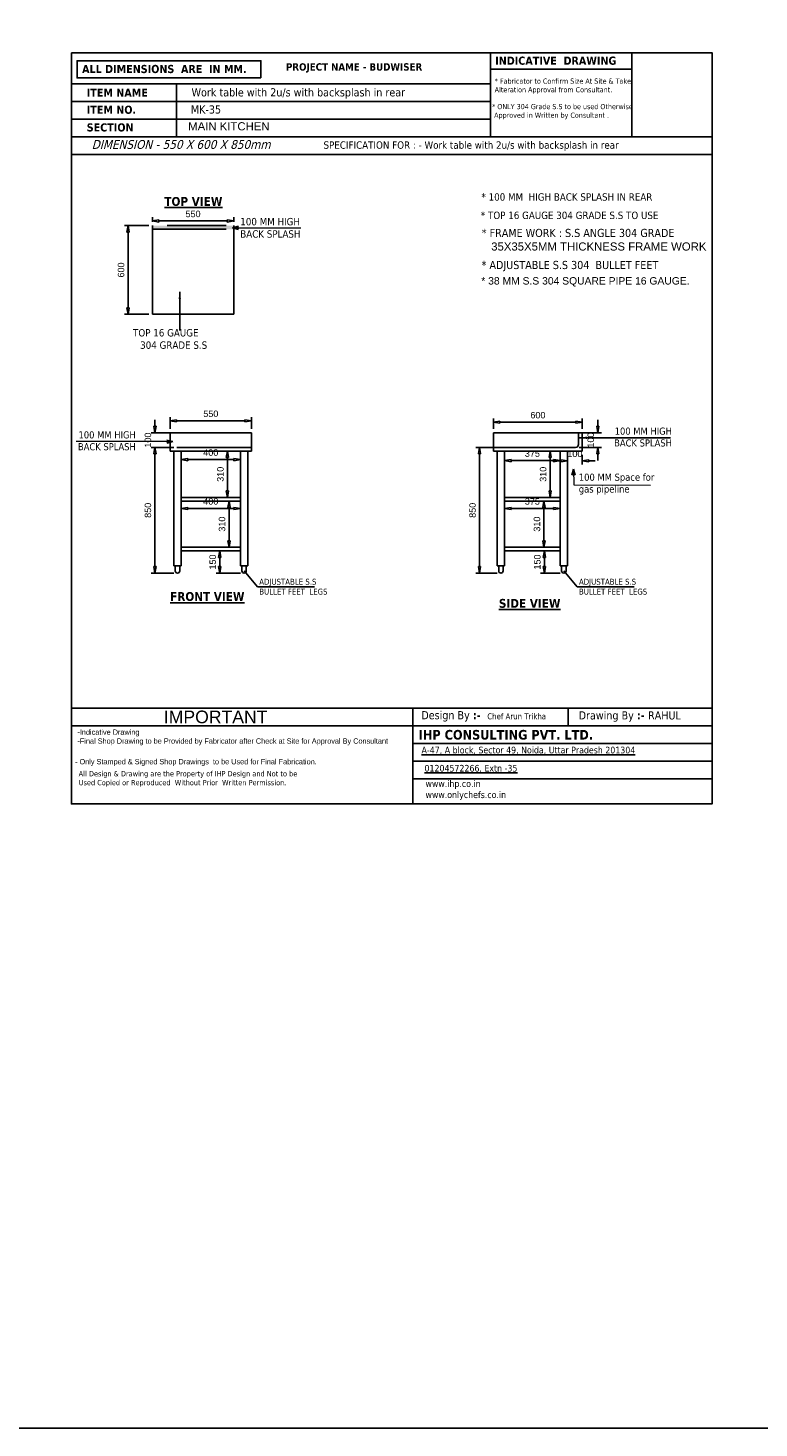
# Model space of a CAD drawing. Header units: millimetres. Extents: x 19005 to 129500, y -3989 to 12792.
# Tile 6 of 20: x 45835 to 50779, y -3989 to 5483. Entities that reach past the tile are written whole.
import ezdxf

# ---------------------------------------------------------------- set-up
doc = ezdxf.new("R2010")
doc.units = ezdxf.units.MM
doc.styles.add('ro', font='romans.shx')
doc.styles.get("Standard").update_dxf_attribs({"font": 'arial.ttf'})
doc.styles.add('style1', font='txt.shx')
doc.dimstyles.new('DMI (AB)', dxfattribs={"dimtxt": 60, "dimasz": 40, "dimexe": 12, "dimexo": 25, "dimgap": 1, "dimtad": 0, "dimdec": 0, "dimtxsty": 'ro', "dimblk": 'OPEN30', "dimcen": 1, "dimadec": 0, "dimazin": 0, "dimtfac": 1, "dimtdec": 0, "dimtmove": 0, "dimatfit": 3, "dimldrblk": 'OPEN30', "dimfxl": 1, "dimlwd": 15, "dimlwe": 15, "dimarcsym": 0})
doc.dimstyles.new('ISO-25', dxfattribs={"dimtxt": 2.5, "dimasz": 2.5, "dimexe": 1.25, "dimexo": 0.625, "dimtad": 1, "dimtxsty": 'Standard', "dimcen": 2.5, "dimadec": 0, "dimazin": 0, "dimtfac": 1, "dimtmove": 0, "dimatfit": 3, "dimfxl": 1, "dimarcsym": 0})
doc.dimstyles.new('LBF 50', dxfattribs={"dimscale": 25, "dimtxt": 1.75, "dimasz": 1.75, "dimexe": 1, "dimexo": 1, "dimgap": 1, "dimtad": 1, "dimdec": 0, "dimrnd": 5, "dimzin": 12, "dimdsep": 46, "dimtxsty": 'Standard', "dimblk": 'CLOSEDBLANK', "dimcen": 0, "dimclrd": 256, "dimclre": 256, "dimclrt": 256, "dimadec": 0, "dimazin": 3, "dimtfac": 1, "dimtdec": 0, "dimtofl": 0, "dimtmove": 0, "dimatfit": 3, "dimldrblk": 'CLOSEDBLANK', "dimfxl": 0.18, "dimtolj": 1, "dimtzin": 0, "dimlwd": -1, "dimlwe": -1, "dimarcsym": 0})
doc.dimstyles.get("Standard").update_dxf_attribs({"dimscale": 1.002, "dimtxt": 50.18, "dimasz": 35.18, "dimexe": 0.18, "dimexo": 0.0625, "dimgap": 0.09, "dimtad": 0, "dimtih": 1, "dimtoh": 1, "dimdec": 0, "dimzin": 0, "dimdsep": 46, "dimtxsty": 'Standard', "dimcen": 0.09, "dimclrd": 256, "dimclrt": 7, "dimadec": 0, "dimazin": 0, "dimtfac": 1, "dimtdec": 0, "dimtofl": 0, "dimtmove": 0, "dimatfit": 3, "dimfxl": 1, "dimtfillclr": 256, "dimtolj": 1, "dimtzin": 0, "dimarcsym": 0})

# ---------------------------------------------------------------- blocks, each defined once
blk = doc.blocks.new('_Open30')
at = {"color": 0, "linetype": 'ByBlock', "lineweight": -2}
for p, q in [((-1, 0.26794919), (0, 0)), ((0, 0), (-1, -0.26794919)), ((0, 0), (-1, 0))]:
    blk.add_line(p, q, dxfattribs=at)
blk = doc.blocks.new('_ClosedBlank')
at = {"color": 0, "linetype": 'ByBlock', "lineweight": -2}
for p, q in [((-1, 0.1666666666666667), (0, 0)), ((-1, 0.1666666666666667), (-1, -0.1666666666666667)), ((0, 0), (-1, -0.1666666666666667))]:
    blk.add_line(p, q, dxfattribs=at)
blk = doc.blocks.new('*D6')
at = {"transparency": 16777216}
for p, q in [((46676.54973303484, 4170.562483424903), (46676.54973303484, 4201.958165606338)), ((47182.79973303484, 4176.958165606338), (46720.29973303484, 4176.958165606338)), ((47226.54973303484, 4170.562483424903), (47226.54973303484, 4201.958165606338))]:
    blk.add_line(p, q, dxfattribs=at)
at = {"layer": 'Defpoints', "color": 0, "transparency": 16777216}
for p in [(46676.54973303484, 4176.958165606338), (46676.54973303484, 4145.562483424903), (47226.54973303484, 4145.562483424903)]:
    blk.add_point(p, dxfattribs=at)
at = {"transparency": 16777216, "xscale": 43.75, "yscale": 43.75, "zscale": 43.75, "rotation": 180}
blk.add_blockref('_ClosedBlank', (46676.54973303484, 4176.958165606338), dxfattribs=at)
at = {"transparency": 16777216, "xscale": 43.75, "yscale": 43.75, "zscale": 43.75}
blk.add_blockref('_ClosedBlank', (47226.54973303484, 4176.958165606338), dxfattribs=at)
at = {"transparency": 16777216, "insert": (46951.54973303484, 4224.295733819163), "char_height": 43.75, "attachment_point": 5}
blk.add_mtext('\\A1;550', dxfattribs=at)
blk = doc.blocks.new('*D7')
at = {"transparency": 16777216}
for p, q in [((46651.54973303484, 4145.625108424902), (46486.82790293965, 4145.625108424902)), ((46511.82790293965, 4101.875108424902), (46511.82790293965, 3589.312483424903)), ((46651.54973303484, 3545.562483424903), (46486.82790293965, 3545.562483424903))]:
    blk.add_line(p, q, dxfattribs=at)
at = {"layer": 'Defpoints', "color": 0, "transparency": 16777216}
for p in [(46676.54973303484, 4145.625108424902), (46511.82790293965, 3545.562483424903), (46676.54973303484, 3545.562483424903)]:
    blk.add_point(p, dxfattribs=at)
at = {"transparency": 16777216, "xscale": 43.75, "yscale": 43.75, "zscale": 43.75}
for p, rotation in [((46511.82790293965, 4145.625108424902), 90), ((46511.82790293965, 3545.562483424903), 270)]:
    blk.add_blockref('_ClosedBlank', p, dxfattribs=dict(at, rotation=rotation))
at = {"transparency": 16777216, "insert": (46464.49033472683, 3845.59379592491), "char_height": 43.75, "attachment_point": 5, "rotation": 90}
blk.add_mtext('\\A1;600', dxfattribs=at)
blk = doc.blocks.new('*D8')
at = {"transparency": 16777216}
for p, q in [((46796.51579952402, 2769.713344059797), (46796.51579952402, 2850.098525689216)), ((47346.51579952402, 2769.713344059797), (47346.51579952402, 2850.098525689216)), ((46840.26579952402, 2825.098525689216), (47302.76579952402, 2825.098525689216))]:
    blk.add_line(p, q, dxfattribs=at)
at = {"layer": 'Defpoints', "color": 0, "transparency": 16777216}
for p in [(47346.51579952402, 2825.098525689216), (46796.51579952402, 2744.713344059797), (47346.51579952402, 2744.713344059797)]:
    blk.add_point(p, dxfattribs=at)
at = {"transparency": 16777216, "xscale": 43.75, "yscale": 43.75, "zscale": 43.75, "rotation": 180}
blk.add_blockref('_ClosedBlank', (46796.51579952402, 2825.098525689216), dxfattribs=at)
at = {"transparency": 16777216, "xscale": 43.75, "yscale": 43.75, "zscale": 43.75}
blk.add_blockref('_ClosedBlank', (47346.51579952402, 2825.098525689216), dxfattribs=at)
at = {"transparency": 16777216, "insert": (47071.51579952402, 2872.43609390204), "char_height": 43.75, "attachment_point": 5}
blk.add_mtext('\\A1;550', dxfattribs=at)
blk = doc.blocks.new('*D9')
at = {"transparency": 16777216}
for p, q in [((46693.85580390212, 2788.462758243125), (46693.85580390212, 2832.212758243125)), ((46816.50411058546, 2744.712758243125), (46668.85580390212, 2744.712758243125)), ((46816.51579952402, 2644.713344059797), (46668.85580390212, 2644.713344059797)), ((46693.85580390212, 2600.963344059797), (46693.85580390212, 2557.213344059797))]:
    blk.add_line(p, q, dxfattribs=at)
at = {"layer": 'Defpoints', "color": 0, "transparency": 16777216}
for p in [(46693.85580390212, 2744.712758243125), (46841.50411058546, 2744.712758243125), (46841.51579952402, 2644.713344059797)]:
    blk.add_point(p, dxfattribs=at)
at = {"transparency": 16777216, "xscale": 43.75, "yscale": 43.75, "zscale": 43.75}
for p, rotation in [((46693.85580390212, 2744.712758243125), 270), ((46693.85580390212, 2644.713344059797), 90)]:
    blk.add_blockref('_ClosedBlank', p, dxfattribs=dict(at, rotation=rotation))
at = {"transparency": 16777216, "insert": (46646.51823568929, 2694.713051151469), "char_height": 43.75, "attachment_point": 5, "rotation": 90}
blk.add_mtext('\\A1;100', dxfattribs=at)
blk = doc.blocks.new('*D19')
at = {"transparency": 16777216}
for p, q in [((47246.49174925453, 1944.713344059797), (47106.99060237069, 1944.713344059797)), ((47131.99060237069, 1838.463344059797), (47131.99060237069, 1900.963344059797)), ((47271.7683989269, 1794.713344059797), (47106.99060237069, 1794.713344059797))]:
    blk.add_line(p, q, dxfattribs=at)
at = {"layer": 'Defpoints', "color": 0, "transparency": 16777216}
for p in [(47131.99060237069, 1944.713344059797), (47271.49174925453, 1944.713344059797), (47296.7683989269, 1794.713344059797)]:
    blk.add_point(p, dxfattribs=at)
at = {"transparency": 16777216, "xscale": 43.75, "yscale": 43.75, "zscale": 43.75}
for p, rotation in [((47131.99060237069, 1944.713344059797), 90), ((47131.99060237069, 1794.713344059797), 270)]:
    blk.add_blockref('_ClosedBlank', p, dxfattribs=dict(at, rotation=rotation))
at = {"transparency": 16777216, "insert": (47084.65303415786, 1869.713344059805), "char_height": 43.75, "attachment_point": 5, "rotation": 90}
blk.add_mtext('\\A1;150', dxfattribs=at)
blk = doc.blocks.new('*D20')
at = {"transparency": 16777216}
for p, q in [((47247.30032737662, 2282.213344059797), (47169.82297736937, 2282.213344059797)), ((47194.82297736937, 2013.463344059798), (47194.82297736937, 2238.463344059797)), ((47246.49174925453, 1969.713344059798), (47169.82297736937, 1969.713344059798))]:
    blk.add_line(p, q, dxfattribs=at)
at = {"layer": 'Defpoints', "color": 0, "transparency": 16777216}
for p in [(47194.82297736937, 2282.213344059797), (47272.30032737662, 2282.213344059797), (47271.49174925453, 1969.713344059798)]:
    blk.add_point(p, dxfattribs=at)
at = {"transparency": 16777216, "xscale": 43.75, "yscale": 43.75, "zscale": 43.75}
for p, rotation in [((47194.82297736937, 2282.213344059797), 90), ((47194.82297736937, 1969.713344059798), 270)]:
    blk.add_blockref('_ClosedBlank', p, dxfattribs=dict(at, rotation=rotation))
at = {"transparency": 16777216, "insert": (47147.4704876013, 2125.963344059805), "char_height": 43.75, "attachment_point": 5, "rotation": 90}
blk.add_mtext('\\A1;310', dxfattribs=at)
blk = doc.blocks.new('*D21')
at = {"transparency": 16777216}
for p, q in [((46871.51579952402, 2257.213344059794), (46871.51579952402, 2207.213344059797)), ((46915.26579952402, 2232.213344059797), (47227.74174925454, 2232.213344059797)), ((47271.49174925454, 2257.21334405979), (47271.49174925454, 2207.213344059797))]:
    blk.add_line(p, q, dxfattribs=at)
at = {"layer": 'Defpoints', "color": 0, "transparency": 16777216}
for p in [(46871.51579952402, 2282.213344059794), (47271.49174925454, 2282.21334405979), (47271.49174925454, 2232.213344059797)]:
    blk.add_point(p, dxfattribs=at)
at = {"transparency": 16777216, "xscale": 43.75, "yscale": 43.75, "zscale": 43.75, "rotation": 180}
blk.add_blockref('_ClosedBlank', (46871.51579952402, 2232.213344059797), dxfattribs=at)
at = {"transparency": 16777216, "xscale": 43.75, "yscale": 43.75, "zscale": 43.75}
blk.add_blockref('_ClosedBlank', (47271.49174925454, 2232.213344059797), dxfattribs=at)
at = {"transparency": 16777216, "insert": (47071.50377438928, 2279.550912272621), "char_height": 43.75, "attachment_point": 5}
blk.add_mtext('\\A1;400', dxfattribs=at)
blk = doc.blocks.new('*D22')
at = {"transparency": 16777216}
for p, q in [((47246.49174925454, 2619.713344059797), (47158.71203769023, 2619.713344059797)), ((47183.71203769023, 2350.963344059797), (47183.71203769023, 2575.963344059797)), ((47247.30032737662, 2307.213344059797), (47158.71203769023, 2307.213344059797))]:
    blk.add_line(p, q, dxfattribs=at)
at = {"layer": 'Defpoints', "color": 0, "transparency": 16777216}
for p in [(47183.71203769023, 2619.713344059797), (47271.49174925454, 2619.713344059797), (47272.30032737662, 2307.213344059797)]:
    blk.add_point(p, dxfattribs=at)
at = {"transparency": 16777216, "xscale": 43.75, "yscale": 43.75, "zscale": 43.75}
for p, rotation in [((47183.71203769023, 2619.713344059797), 90), ((47183.71203769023, 2307.213344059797), 270)]:
    blk.add_blockref('_ClosedBlank', p, dxfattribs=dict(at, rotation=rotation))
at = {"transparency": 16777216, "insert": (47136.35954792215, 2463.463344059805), "char_height": 43.75, "attachment_point": 5, "rotation": 90}
blk.add_mtext('\\A1;310', dxfattribs=at)
blk = doc.blocks.new('*D23')
at = {"transparency": 16777216}
for p, q in [((46871.51579952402, 2594.713344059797), (46871.51579952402, 2537.493119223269)), ((46915.26579952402, 2562.493119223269), (47227.67912425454, 2562.493119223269)), ((47271.42912425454, 2594.713344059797), (47271.42912425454, 2537.493119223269))]:
    blk.add_line(p, q, dxfattribs=at)
at = {"layer": 'Defpoints', "color": 0, "transparency": 16777216}
for p in [(46871.51579952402, 2619.713344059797), (47271.42912425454, 2619.713344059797), (47271.42912425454, 2562.493119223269)]:
    blk.add_point(p, dxfattribs=at)
at = {"transparency": 16777216, "xscale": 43.75, "yscale": 43.75, "zscale": 43.75, "rotation": 180}
blk.add_blockref('_ClosedBlank', (46871.51579952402, 2562.493119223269), dxfattribs=at)
at = {"transparency": 16777216, "xscale": 43.75, "yscale": 43.75, "zscale": 43.75}
blk.add_blockref('_ClosedBlank', (47271.42912425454, 2562.493119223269), dxfattribs=at)
at = {"transparency": 16777216, "insert": (47071.47246188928, 2609.830687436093), "char_height": 43.75, "attachment_point": 5}
blk.add_mtext('\\A1;400', dxfattribs=at)
blk = doc.blocks.new('*D24')
at = {"transparency": 16777216}
for p, q in [((46821.23914985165, 2644.713344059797), (46668.67544390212, 2644.713344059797)), ((46693.67544390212, 1838.463344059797), (46693.67544390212, 2600.963344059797)), ((46821.23914985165, 1794.713344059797), (46668.67544390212, 1794.713344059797))]:
    blk.add_line(p, q, dxfattribs=at)
at = {"layer": 'Defpoints', "color": 0, "transparency": 16777216}
for p in [(46693.67544390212, 2644.713344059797), (46846.23914985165, 2644.713344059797), (46846.23914985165, 1794.713344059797)]:
    blk.add_point(p, dxfattribs=at)
at = {"transparency": 16777216, "xscale": 43.75, "yscale": 43.75, "zscale": 43.75}
for p, rotation in [((46693.67544390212, 2644.713344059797), 90), ((46693.67544390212, 1794.713344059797), 270)]:
    blk.add_blockref('_ClosedBlank', p, dxfattribs=dict(at, rotation=rotation))
at = {"transparency": 16777216, "insert": (46646.33787568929, 2219.713344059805), "char_height": 43.75, "attachment_point": 5, "rotation": 90}
blk.add_mtext('\\A1;850', dxfattribs=at)
blk = doc.blocks.new('*D25')
at = {"transparency": 16777216}
for p, q in [((49483.88978359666, 2594.713344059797), (49483.88978359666, 2529.045579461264)), ((49583.88978359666, 2594.713344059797), (49583.88978359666, 2529.045579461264)), ((49440.13978359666, 2554.045579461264), (49396.38978359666, 2554.045579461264)), ((49627.63978359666, 2554.045579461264), (49671.38978359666, 2554.045579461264))]:
    blk.add_line(p, q, dxfattribs=at)
at = {"layer": 'Defpoints', "color": 0, "transparency": 16777216}
for p in [(49483.88978359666, 2619.713344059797), (49583.88978359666, 2619.713344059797), (49483.88978359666, 2554.045579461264)]:
    blk.add_point(p, dxfattribs=at)
at = {"transparency": 16777216, "xscale": 43.75, "yscale": 43.75, "zscale": 43.75}
blk.add_blockref('_ClosedBlank', (49483.88978359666, 2554.045579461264), dxfattribs=at)
at = {"transparency": 16777216, "xscale": 43.75, "yscale": 43.75, "zscale": 43.75, "rotation": 180}
blk.add_blockref('_ClosedBlank', (49583.88978359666, 2554.045579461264), dxfattribs=at)
at = {"transparency": 16777216, "insert": (49533.88978359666, 2601.383147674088), "char_height": 43.75, "attachment_point": 5}
blk.add_mtext('\\A1;100', dxfattribs=at)
blk = doc.blocks.new('*D26')
at = {"transparency": 16777216}
for p, q in [((49408.88978359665, 1944.713344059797), (49302.45227189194, 1944.713344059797)), ((49327.45227189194, 1838.484489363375), (49327.45227189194, 1900.963344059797)), ((49434.96261916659, 1794.734489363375), (49302.45227189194, 1794.734489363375))]:
    blk.add_line(p, q, dxfattribs=at)
at = {"layer": 'Defpoints', "color": 0, "transparency": 16777216}
for p in [(49327.45227189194, 1944.713344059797), (49433.88978359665, 1944.713344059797), (49459.96261916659, 1794.734489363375)]:
    blk.add_point(p, dxfattribs=at)
at = {"transparency": 16777216, "xscale": 43.75, "yscale": 43.75, "zscale": 43.75}
for p, rotation in [((49327.45227189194, 1944.713344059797), 90), ((49327.45227189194, 1794.734489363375), 270)]:
    blk.add_blockref('_ClosedBlank', p, dxfattribs=dict(at, rotation=rotation))
at = {"transparency": 16777216, "insert": (49280.11470367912, 1869.723916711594), "char_height": 43.75, "attachment_point": 5, "rotation": 90}
blk.add_mtext('\\A1;150', dxfattribs=at)
blk = doc.blocks.new('*D27')
at = {"transparency": 16777216}
for p, q in [((49408.88978359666, 2282.213344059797), (49300.10717238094, 2282.213344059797)), ((49325.10717238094, 2013.463344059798), (49325.10717238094, 2238.463344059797)), ((49408.88978359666, 1969.713344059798), (49300.10717238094, 1969.713344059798))]:
    blk.add_line(p, q, dxfattribs=at)
at = {"layer": 'Defpoints', "color": 0, "transparency": 16777216}
for p in [(49325.10717238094, 2282.213344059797), (49433.88978359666, 2282.213344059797), (49433.88978359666, 1969.713344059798)]:
    blk.add_point(p, dxfattribs=at)
at = {"transparency": 16777216, "xscale": 43.75, "yscale": 43.75, "zscale": 43.75}
for p, rotation in [((49325.10717238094, 2282.213344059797), 90), ((49325.10717238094, 1969.713344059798), 270)]:
    blk.add_blockref('_ClosedBlank', p, dxfattribs=dict(at, rotation=rotation))
at = {"transparency": 16777216, "insert": (49277.75468261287, 2125.963344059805), "char_height": 43.75, "attachment_point": 5, "rotation": 90}
blk.add_mtext('\\A1;310', dxfattribs=at)
blk = doc.blocks.new('*D28')
at = {"transparency": 16777216}
for p, q in [((49058.88978359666, 2257.213344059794), (49058.88978359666, 2207.213344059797)), ((49102.63978359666, 2232.213344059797), (49390.07715859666, 2232.213344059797)), ((49433.82715859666, 2257.213344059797), (49433.82715859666, 2207.213344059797))]:
    blk.add_line(p, q, dxfattribs=at)
at = {"layer": 'Defpoints', "color": 0, "transparency": 16777216}
for p in [(49058.88978359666, 2282.213344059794), (49433.82715859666, 2282.213344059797), (49433.82715859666, 2232.213344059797)]:
    blk.add_point(p, dxfattribs=at)
at = {"transparency": 16777216, "xscale": 43.75, "yscale": 43.75, "zscale": 43.75, "rotation": 180}
blk.add_blockref('_ClosedBlank', (49058.88978359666, 2232.213344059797), dxfattribs=at)
at = {"transparency": 16777216, "xscale": 43.75, "yscale": 43.75, "zscale": 43.75}
blk.add_blockref('_ClosedBlank', (49433.82715859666, 2232.213344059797), dxfattribs=at)
at = {"transparency": 16777216, "insert": (49246.35847109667, 2279.565833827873), "char_height": 43.75, "attachment_point": 5}
blk.add_mtext('\\A1;375', dxfattribs=at)
blk = doc.blocks.new('*D29')
at = {"transparency": 16777216}
for p, q in [((49408.88978359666, 2619.713344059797), (49341.58593939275, 2619.713344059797)), ((49366.58593939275, 2350.963344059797), (49366.58593939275, 2575.963344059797)), ((49408.88978359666, 2307.213344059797), (49341.58593939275, 2307.213344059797))]:
    blk.add_line(p, q, dxfattribs=at)
at = {"layer": 'Defpoints', "color": 0, "transparency": 16777216}
for p in [(49366.58593939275, 2619.713344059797), (49433.88978359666, 2619.713344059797), (49433.88978359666, 2307.213344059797)]:
    blk.add_point(p, dxfattribs=at)
at = {"transparency": 16777216, "xscale": 43.75, "yscale": 43.75, "zscale": 43.75}
for p, rotation in [((49366.58593939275, 2619.713344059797), 90), ((49366.58593939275, 2307.213344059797), 270)]:
    blk.add_blockref('_ClosedBlank', p, dxfattribs=dict(at, rotation=rotation))
at = {"transparency": 16777216, "insert": (49319.23344962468, 2463.463344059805), "char_height": 43.75, "attachment_point": 5, "rotation": 90}
blk.add_mtext('\\A1;310', dxfattribs=at)
blk = doc.blocks.new('*D30')
at = {"transparency": 16777216}
for p, q in [((49058.88978359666, 2594.713344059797), (49058.88978359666, 2530.719418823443)), ((49433.88978359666, 2594.713344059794), (49433.88978359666, 2530.719418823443)), ((49102.63978359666, 2555.719418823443), (49390.13978359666, 2555.719418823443))]:
    blk.add_line(p, q, dxfattribs=at)
at = {"layer": 'Defpoints', "color": 0, "transparency": 16777216}
for p in [(49058.88978359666, 2619.713344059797), (49433.88978359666, 2619.713344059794), (49433.88978359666, 2555.719418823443)]:
    blk.add_point(p, dxfattribs=at)
at = {"transparency": 16777216, "xscale": 43.75, "yscale": 43.75, "zscale": 43.75, "rotation": 180}
blk.add_blockref('_ClosedBlank', (49058.88978359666, 2555.719418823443), dxfattribs=at)
at = {"transparency": 16777216, "xscale": 43.75, "yscale": 43.75, "zscale": 43.75}
blk.add_blockref('_ClosedBlank', (49433.88978359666, 2555.719418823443), dxfattribs=at)
at = {"transparency": 16777216, "insert": (49246.38978359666, 2603.071908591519), "char_height": 43.75, "attachment_point": 5}
blk.add_mtext('\\A1;375', dxfattribs=at)
blk = doc.blocks.new('*D32')
at = {"transparency": 16777216}
for p, q in [((48983.82715859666, 2769.701655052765), (48983.82715859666, 2840.656994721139)), ((49540.32014359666, 2815.656994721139), (49027.57715859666, 2815.656994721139)), ((49584.07014359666, 2769.771810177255), (49584.07014359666, 2840.656994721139))]:
    blk.add_line(p, q, dxfattribs=at)
at = {"layer": 'Defpoints', "color": 0, "transparency": 16777216}
for p in [(48983.82715859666, 2815.656994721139), (48983.82715859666, 2744.701655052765), (49584.07014359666, 2744.771810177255)]:
    blk.add_point(p, dxfattribs=at)
at = {"transparency": 16777216, "xscale": 43.75, "yscale": 43.75, "zscale": 43.75, "rotation": 180}
blk.add_blockref('_ClosedBlank', (48983.82715859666, 2815.656994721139), dxfattribs=at)
at = {"transparency": 16777216, "xscale": 43.75, "yscale": 43.75, "zscale": 43.75}
blk.add_blockref('_ClosedBlank', (49584.07014359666, 2815.656994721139), dxfattribs=at)
at = {"transparency": 16777216, "insert": (49283.94865109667, 2862.994562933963), "char_height": 43.75, "attachment_point": 5}
blk.add_mtext('\\A1;600', dxfattribs=at)
blk = doc.blocks.new('*D146')
at = {"transparency": 16777216}
for p, q in [((49688.80333990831, 2788.516527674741), (49688.80333990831, 2832.266527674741)), ((49563.87808837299, 2744.766527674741), (49713.80333990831, 2744.766527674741)), ((49563.88978359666, 2644.713344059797), (49713.80333990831, 2644.713344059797)), ((49688.80333990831, 2600.963344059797), (49688.80333990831, 2557.213344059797))]:
    blk.add_line(p, q, dxfattribs=at)
at = {"layer": 'Defpoints', "color": 0, "transparency": 16777216}
for p in [(49538.87808837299, 2744.766527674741), (49688.80333990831, 2744.766527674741), (49538.88978359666, 2644.713344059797)]:
    blk.add_point(p, dxfattribs=at)
at = {"transparency": 16777216, "xscale": 43.75, "yscale": 43.75, "zscale": 43.75}
for p, rotation in [((49688.80333990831, 2744.766527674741), 270), ((49688.80333990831, 2644.713344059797), 90)]:
    blk.add_blockref('_ClosedBlank', p, dxfattribs=dict(at, rotation=rotation))
at = {"transparency": 16777216, "insert": (49641.46577169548, 2694.739935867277), "char_height": 43.75, "attachment_point": 5, "rotation": 90}
blk.add_mtext('\\A1;100', dxfattribs=at)
blk = doc.blocks.new('*D380')
at = {"transparency": 16777216}
for p, q in [((49008.6131339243, 2644.713344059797), (48864.33296711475, 2644.713344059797)), ((48889.33296711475, 1838.463344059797), (48889.33296711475, 2600.963344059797)), ((49008.6131339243, 1794.713344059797), (48864.33296711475, 1794.713344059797))]:
    blk.add_line(p, q, dxfattribs=at)
at = {"layer": 'Defpoints', "color": 0, "transparency": 16777216}
for p in [(48889.33296711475, 2644.713344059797), (49033.6131339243, 2644.713344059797), (49033.6131339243, 1794.713344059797)]:
    blk.add_point(p, dxfattribs=at)
at = {"transparency": 16777216, "xscale": 43.75, "yscale": 43.75, "zscale": 43.75}
for p, rotation in [((48889.33296711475, 2644.713344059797), 90), ((48889.33296711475, 1794.713344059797), 270)]:
    blk.add_blockref('_ClosedBlank', p, dxfattribs=dict(at, rotation=rotation))
at = {"transparency": 16777216, "insert": (48841.99539890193, 2219.713344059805), "char_height": 43.75, "attachment_point": 5, "rotation": 90}
blk.add_mtext('\\A1;850', dxfattribs=at)

msp = doc.modelspace()

# ---------------------------------------------------------------- hatches: boundary and pattern name
at = {"linetype": 'ByBlock'}
h = msp.add_hatch(color=256, dxfattribs=at)
h.dxf.hatch_style = 1
h.paths.add_polyline_path([(46676.54973303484, 4145.562483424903), (46676.54973303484, 4120.435624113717), (47226.54973303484, 4120.435624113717), (47226.54973303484, 4145.562483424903)])

# ---------------------------------------------------------------- linework, layer by layer
for p, q in [((46840.15167650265, 5104.562352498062), (46840.15167650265, 4746.664902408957)), ((46676.54973303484, 3545.562483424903), (46676.54973303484, 4145.562483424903)), ((46676.54973303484, 4120.562483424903), (47176.54973303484, 4120.562483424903)), ((46776.54973303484, 4145.562483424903), (47176.54973303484, 4145.562483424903)), ((47226.54973303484, 4145.562483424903), (47226.54973303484, 3545.562483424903)), ((47226.54973303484, 3545.562483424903), (46676.54973303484, 3545.562483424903)), ((47346.69615952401, 2744.771810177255), (46796.51579952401, 2744.707499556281)), ((46796.51579952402, 2744.713344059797), (46796.51579952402, 2644.713344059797)), ((47346.51579952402, 2744.713344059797), (47346.51579952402, 2644.713344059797)), ((49584.07014359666, 2744.771810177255), (48983.88978359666, 2744.701655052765)), ((48983.88978359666, 2744.713344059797), (48983.88978359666, 2644.713344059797)), ((49558.88978359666, 2744.713344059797), (49558.88978359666, 2664.713344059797)), ((49583.88978359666, 2744.713344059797), (49583.88978359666, 2619.713344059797)), ((46796.51579952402, 2644.713344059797), (46796.51579952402, 2619.713344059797)), ((46796.51579952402, 2619.713344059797), (47346.49174925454, 2619.713344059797)), ((46821.51579952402, 2619.713344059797), (46821.51579952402, 1844.713344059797)), ((47346.49174925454, 2644.713344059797), (46841.51579952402, 2644.713344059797)), ((46871.51579952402, 2619.713344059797), (46871.51579952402, 1844.713344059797)), ((47271.49174925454, 2619.713344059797), (47271.49174925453, 1844.713344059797)), ((47321.49174925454, 2619.713344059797), (47321.49174925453, 1844.713344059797)), ((47346.49174925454, 2619.713344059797), (47346.49174925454, 2644.713344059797)), ((49538.88978359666, 2644.713344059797), (48983.88978359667, 2644.713344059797)), ((48983.88978359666, 2644.713344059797), (48983.88978359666, 2619.713344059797)), ((48983.88978359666, 2619.713344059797), (49583.88978359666, 2619.713344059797)), ((49008.88978359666, 2619.713344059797), (49008.88978359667, 1844.713344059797)), ((49058.88978359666, 2619.713344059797), (49058.88978359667, 1844.713344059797)), ((49433.88978359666, 2619.713344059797), (49433.88978359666, 1844.713344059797)), ((49483.88978359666, 2619.713344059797), (49483.88978359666, 1844.713344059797)), ((47272.36295237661, 1969.713344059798), (46871.51579952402, 1969.713344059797)), ((47272.36295237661, 1944.713344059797), (46871.51579952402, 1944.713344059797)), ((49433.88978359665, 1969.713344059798), (49058.88978359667, 1969.713344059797)), ((49433.88978359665, 1944.713344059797), (49058.88978359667, 1944.713344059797)), ((46871.51579952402, 1844.713344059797), (46821.51579952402, 1844.713344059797)), ((46831.23914985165, 1809.713344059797), (46831.23914985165, 1844.713344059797)), ((46861.23914985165, 1844.713344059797), (46861.23914985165, 1809.713344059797)), ((47271.49174925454, 1844.713344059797), (47321.49174925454, 1844.713344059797)), ((47281.7683989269, 1844.713344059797), (47281.7683989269, 1809.713344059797)), ((47311.7683989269, 1809.713344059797), (47311.7683989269, 1844.713344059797)), ((49058.88978359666, 1844.713344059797), (49008.88978359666, 1844.713344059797)), ((49018.6131339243, 1809.713344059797), (49018.6131339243, 1844.713344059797)), ((49048.6131339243, 1844.713344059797), (49048.6131339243, 1809.713344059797)), ((49433.88978359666, 1844.713344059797), (49483.88978359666, 1844.713344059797)), ((49444.16643326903, 1844.713344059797), (49444.16643326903, 1809.713344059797)), ((49474.16643326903, 1809.713344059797), (49474.16643326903, 1844.713344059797)), ((50461.91011052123, 879.9338215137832), (46128.83156277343, 879.9338215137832)), ((48436.89776192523, 879.9338215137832), (48436.89776192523, 232.9520394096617)), ((48513.30559226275, 879.9338215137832), (50461.91011052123, 879.9338215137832)), ((47439.42666626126, 760.6346714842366), (46128.83223590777, 760.6346714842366))]:
    msp.add_line(p, q, dxfattribs=at)
for p, q in [((49583.88978359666, 2619.713344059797), (49483.88978359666, 2619.713344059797)), ((47272.30032737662, 2307.213344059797), (46871.51579952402, 2307.213344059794)), ((47272.30032737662, 2282.213344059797), (46871.51579952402, 2282.213344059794)), ((49433.88978359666, 2307.213344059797), (49058.88978359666, 2307.213344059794)), ((49433.88978359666, 2282.213344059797), (49058.88978359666, 2282.213344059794))]:
    msp.add_line(p, q)
msp.add_lwpolyline([(19005.06842915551, 12791.73635993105), (123982.6402721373, 12791.73635993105), (123982.6402721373, -3988.771535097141), (19005.06842915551, -3988.771535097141)], close=True)
for points in [[(46128.8308896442, 5314.698037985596), (50461.91011052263, 5314.698037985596), (50461.91011052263, 232.95309958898), (46128.8308896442, 232.95309958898)], [(46128.8308896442, 5314.698037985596), (50461.91011052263, 5314.698037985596), (50461.91011052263, 232.95309958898), (46128.8308896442, 232.95309958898)], [(46128.83088963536, 5314.698037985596), (50461.91011051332, 5314.698037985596), (50461.91011051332, 232.95309958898), (46128.83088963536, 232.95309958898)], [(46128.8308896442, 5314.698037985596), (50461.9101105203, 5314.698037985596), (50461.9101105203, 232.95309958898), (46128.8308896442, 232.95309958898)], [(46128.83088963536, 5314.698037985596), (50461.91011051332, 5314.698037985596), (50461.91011051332, 232.95309958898), (46128.83088963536, 232.95309958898)], [(48963.67652558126, 5314.696977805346), (49919.2043192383, 5314.696977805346), (49919.2043192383, 5203.519496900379), (48963.67652558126, 5203.519496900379)], [(49919.2043192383, 5314.696977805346), (48963.67652558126, 5314.696977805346), (48963.67652558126, 4746.664211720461), (49919.2043192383, 4746.664211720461)], [(47410.51837532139, 5144.351610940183), (46167.4052010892, 5144.351610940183), (46167.4052010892, 5260.543743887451), (47410.51837532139, 5260.543743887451)], [(46128.83088963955, 5104.562352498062), (48963.67652558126, 5104.562352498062), (48963.67652558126, 4985.263202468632), (46128.83088963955, 4985.263202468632)], [(46128.83088963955, 4985.263202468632), (48963.67652558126, 4985.263202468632), (48963.67652558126, 4865.964052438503), (46128.83088963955, 4865.964052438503)], [(46128.83088963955, 4746.664902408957), (50461.91145678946, 4746.664902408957), (50461.91145678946, 4627.365752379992), (46128.83088963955, 4627.365752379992)], [(46128.83223590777, 879.9338215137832), (50461.91011052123, 879.9338215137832), (50461.91011052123, 760.6346714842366), (46128.83223590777, 760.6346714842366)], [(48436.89776192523, 879.9338215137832), (49487.60785139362, 879.9338215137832), (49487.60785139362, 760.6346714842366), (48436.89776192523, 760.6346714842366)], [(48436.89776192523, 879.9338215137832), (50461.91011052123, 879.9338215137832), (50461.91011052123, 760.6346714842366), (48436.89776192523, 760.6346714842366)], [(49487.60785139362, 879.9338215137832), (50461.91011052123, 879.9338215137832), (50461.91011052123, 760.6346714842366), (49487.60785139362, 760.6346714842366)], [(48436.89776192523, 760.6346714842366), (50461.91011052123, 760.6346714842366), (50461.91011052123, 641.3355214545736), (48436.89776192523, 641.3355214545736)], [(48436.89776192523, 641.3355214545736), (50461.91011052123, 641.3355214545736), (50461.91011052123, 522.0363714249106), (48436.89776192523, 522.0363714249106)], [(48436.89776192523, 522.0363714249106), (50461.91011052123, 522.0363714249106), (50461.91011052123, 402.7372213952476), (48436.89776192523, 402.7372213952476)], [(48436.89776192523, 402.7372213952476), (50461.9101105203, 402.7372213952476), (50461.9101105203, 232.9540028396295), (48436.89776192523, 232.9540028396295)]]:
    msp.add_lwpolyline(points, close=True, dxfattribs=at)
for centre, radius, start, end in [((49538.88978359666, 2664.713344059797), 20, 270, 0), ((46846.23914985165, 1809.713344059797), 15, 180, 0), ((47296.7683989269, 1809.713344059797), 15, 180, 7.016709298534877e-15), ((49033.6131339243, 1809.713344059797), 15, 180, 0), ((49459.16643326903, 1809.713344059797), 15, 180, 7.016709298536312e-15)]:
    msp.add_arc(centre, radius, start, end, dxfattribs=at)

# ---------------------------------------------------------------- texts
at = {"linetype": 'ByBlock', "style": 'style1'}
for s, insert, char_height, width, attachment_point in [('{\\fTahoma|b1|i0|c0|p34;ALL DIMENSIONS  ARE  IN MM.}', (46200.88375263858, 5232.69238111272), 55, 1687.990696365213, 1), ('{\\fTahoma|b1|i0|c0|p34;PROJECT NAME - BUDWISER}', (47579.74106368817, 5244.210129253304), 50, 1687.990696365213, 1), ('{\\fTahoma|b1|i0|c0|p34;INDICATIVE  DRAWING}', (48994.80416526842, 5288.999190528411), 55, 1687.990696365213, 1), ('{\\fTahoma|b0|i0|c0|p34;* Fabricator to Confirm Size At Site & Take\\PAlteration Approval from Consultant.}', (48991.65898820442, 5140.764086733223), 35, 1425.087699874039, 1), ('{\\fTahoma|b1|i0|c0|p34;ITEM NAME}', (46232.38489563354, 5072.470608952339), 55, 1687.990696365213, 1), ('{\\fTahoma|b0|i0|c0|p34;Work table with 2u/s with backsplash in rear}', (46941.32534419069, 5074.809823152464), 55, 2351.702946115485, 1), ('{\\fTahoma|b1|i0|c0|p34;ITEM NO. }', (46232.38489563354, 4957.047092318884), 55, 1687.990696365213, 1), ('{\\fTahoma|b0|i0|c0|p34;* ONLY 304 Grade S.S to be used Otherwise\\P Approved in Written by Consultant .}', (48974.24664727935, 4968.440601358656), 35, 3236.285870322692, 1), ('{\\fTahoma|b1|i0|c0|p34;SECTION }', (46232.38489563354, 4837.521798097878), 55, 1687.990696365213, 1), ('{\\fTahoma|b0|i1|c0|p34;DIMENSION - 550 X 600 X 850mm}', (46266.11855807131, 4724.628322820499), 60, 1425.937552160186, 1), ('{\\fTahoma|b0|i0|c0|p34;SPECIFICATION FOR : - Work table with 2u/s with backsplash in rear}', (47833.86625603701, 4715.628322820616), 50, 3378.655347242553, 1), ('{\\fTahoma|b0|i0|c0|p34;* 100 MM  HIGH BACK SPLASH IN REAR}', (48902.39901470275, 4364.328791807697), 50, 1528.985048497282, 1), ('{\\fTahoma|b0|i0|c0|p34;100 MM HIGH   \\PBACK SPLASH}', (47270.83279541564, 4197.471913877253), 50, 603.1938317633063, 1), ('{\\fTahoma|b0|i0|c0|p34;* TOP 16 GAUGE 304 GRADE S.S TO USE}', (48898.23555534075, 4240.168661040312), 50, 1528.985048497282, 1), ('{\\fTahoma|b0|i0|c0|p34;* FRAME WORK : S.S ANGLE 304 GRADE\\P\\fArial|b0|i0|c0|p34;   35X35X5MM THICKNESS FRAME WORK}', (48904.039346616, 4123.580656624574), 55, 1687.990696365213, 1), ('{\\fTahoma|b0|i0|c0|p34;* ADJUSTABLE S.S 304  BULLET FEET }', (48903.21340175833, 3906.762156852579), 55, 1687.990696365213, 1), ('{\\fTahoma|b0|i0|c0|p34;\\H1.25x;                   TOP 16 GAUGE \\P\\pi404.26;304 GRADE S.S \\H0.8x;^I}', (31675.40574571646, 3752.566618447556), 40, 1448.518094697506, 1), ('{\\fTahoma|b0|i0|c0|p34;\\H1.25x;                   TOP 16 GAUGE \\P\\pi404.26;304 GRADE S.S \\H0.8x;^I}', (46189.37289919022, 3445.568092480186), 40, 1448.518094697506, 1), ('{\\fTahoma|b0|i0|c0|p34;\\H1.25x;                   TOP 16 GAUGE \\P\\pi404.26;304 GRADE S.S \\H0.8x;^I}', (36278.07869102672, 3246.867001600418), 40, 1448.518094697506, 1), ('{\\fTahoma|b0|i0|c0|p34;\\H1.25x;                   TOP 16 GAUGE \\P\\pi404.26;304 GRADE S.S \\H0.8x;^I}', (41246.79313101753, 3214.066058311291), 40, 1448.518094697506, 1), ('{\\fTahoma|b0|i0|c0|p34;100 MM HIGH \\PBACK SPLASH}', (46564.05779230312, 2753.984575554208), 48, 509.4351680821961, 3), ('{\\fTahoma|b0|i0|c0|p34;100 MM HIGH \\PBACK SPLASH}', (50190.68031454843, 2779.388255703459), 48, 509.4351680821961, 3), ('{\\fTahoma|b0|i0|c0|p34;100 MM Space for gas pipeline}', (49560.74726239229, 2467.629043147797), 48, 509.4351680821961, 1), ('{\\fTahoma|b0|i0|c0|p34;ADJUSTABLE S.S \\PBULLET FEET  LEGS}', (47399.32371594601, 1756.173740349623), 40, 850.492085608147, 1), ('{\\fTahoma|b0|i0|c0|p34;ADJUSTABLE S.S \\PBULLET FEET  LEGS}', (49561.72175028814, 1756.173740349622), 40, 850.492085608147, 1), ('{\\fTahoma|b0|i0|c0|p34;Design By \\fTahoma|b1|i0|c0|p34;:-  \\fTahoma|b0|i0|c0|p34;\\H0.72727x;Chef Arun Trikha\\fTahoma|b1|i0|c0|p34;\\H1.375x; }', (48495.52569573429, 860.9601040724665), 55, 1687.990696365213, 1), ('{\\fTahoma|b0|i0|c0|p34;Drawing By \\fTahoma|b1|i0|c0|p34;:- \\fTahoma|b0|i0|c0|p34;\\C7;RAHUL}', (49559.36056365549, 859.7812009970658), 55, 1687.990696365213, 1), ('{\\fTechnic|b0|i0|c2|p2;-Indicative Drawing\\P-Final Shop Drawing to be Provided by Fabricator after Check at Site for Approval By Consultant}', (46169.40142434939, 736.8192164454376), 36, 1767.082790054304, 1), ('{\\fTahoma|b1|i0|c0|p34;\\C256;IHP CONSULTING PVT. LTD.}', (48477.29001440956, 733.5825030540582), 65, 2814.621143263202, 1), ('{\\fTahoma|b0|i0|c0|p34;\\L\\C256;A-47, A block, Sector 49, Noida, Uttar Pradesh 201304}', (48496.92054759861, 620.156521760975), 45, 1687.990696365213, 1), ('{\\fTahoma|b0|i0|c0|p34;\\L\\C256;01204572266, Extn -35}', (48516.93735184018, 497.1506729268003), 45, 1687.990696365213, 1), ('{\\fTahoma|b0|i0|c0|p34;\\H1.44x;All Design & Drawing are the Property of IHP Design and Not to be Used Copied or Reproduced  Without Prior  Written Permission\\fTahoma|b1|i0|c0|p34;\\H0.69444x;. }', (46177.82757263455, 455.6479879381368), 25, 1481.326179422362, 1), ('{\\fTahoma|b0|i0|c0|p34;\\C256;www.ihp.co.in \\L\\P\\lwww.onlychefs.co.in}', (48523.71953257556, 392.9130320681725), 45, 1687.990696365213, 1)]:
    msp.add_mtext(s, dxfattribs=dict(at, insert=insert, char_height=char_height, width=width, attachment_point=attachment_point))
at = {"linetype": 'ByBlock', "attachment_point": 1}
for s, insert, char_height, width in [('{\\fTahoma|b0|i0|c0|p34;MK-35}', (46936.52757080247, 4958.784278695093), 55, 1157.977022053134), ('MAIN KITCHEN', (46918.32180018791, 4844.966265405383), 55, 2151.860137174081), ('{\\fTahoma|b1|i0|c0|p34;\\LTOP VIEW}', (46757.45006236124, 4339.296951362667), 60, 1232.478260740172), ('* 38 MM S.S 304 SQUARE PIPE 16 GAUGE.', (48900.94708243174, 3797.026251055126), 50, 3529.693904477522), ('{\\fTahoma|b1|i0|c0|p34;\\LFRONT VIEW}', (46796.47078525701, 1666.481046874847), 60, 1232.478260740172), ('{\\fTahoma|b1|i0|c0|p34;\\LSIDE VIEW}', (49019.90283960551, 1620.038355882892), 60, 1232.478260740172), ('IMPORTANT', (46754.00454723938, 864.6598331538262), 85.16603982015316, 1210.304843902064), ('{\\fTechnic|b0|i0|c2|p2;- Only Stamped & Signed Shop Drawings  to be Used for Final Fabrication.}', (46153.46358464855, 537.1675938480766), 36, 1988.238406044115)]:
    msp.add_mtext(s, dxfattribs=dict(at, insert=insert, char_height=char_height, width=width))

# ---------------------------------------------------------------- dimensions: what is measured, and where the dimension line sits
for base, p1, p2, picture, middle in [((46676.54973303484, 4176.958165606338), (47226.54973303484, 4145.562483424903), (46676.54973303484, 4145.562483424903), '*D6', (46951.54973303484, 4176.958165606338)), ((49483.88978359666, 2554.045579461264), (49583.88978359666, 2619.713344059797), (49483.88978359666, 2619.713344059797), '*D25', (49533.88978359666, 2554.045579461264))]:
    dim = msp.add_linear_dim(base=base, p1=p1, p2=p2, dimstyle='LBF 50')
    dim.commit()
    dim.dimension.update_dxf_attribs({"geometry": picture, "text_midpoint": middle, "dimtype": 160})
for base, p1, p2, picture, middle in [((46511.82790293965, 3545.562483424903), (46676.54973303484, 4145.625108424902), (46676.54973303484, 3545.562483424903), '*D7', (46464.49033472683, 3845.59379592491)), ((46693.67544390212, 2644.713344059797), (46846.23914985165, 1794.713344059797), (46846.23914985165, 2644.713344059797), '*D24', (46646.33787568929, 2219.713344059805)), ((47183.71203769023, 2619.713344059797), (47272.30032737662, 2307.213344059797), (47271.49174925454, 2619.713344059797), '*D22', (47136.35954792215, 2463.463344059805)), ((48889.33296711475, 2644.713344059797), (49033.6131339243, 1794.713344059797), (49033.6131339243, 2644.713344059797), '*D380', (48841.99539890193, 2219.713344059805)), ((49366.58593939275, 2619.713344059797), (49433.88978359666, 2307.213344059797), (49433.88978359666, 2619.713344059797), '*D29', (49319.23344962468, 2463.463344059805)), ((47194.82297736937, 2282.213344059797), (47271.49174925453, 1969.713344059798), (47272.30032737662, 2282.213344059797), '*D20', (47147.4704876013, 2125.963344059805)), ((49325.10717238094, 2282.213344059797), (49433.88978359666, 1969.713344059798), (49433.88978359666, 2282.213344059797), '*D27', (49277.75468261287, 2125.963344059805)), ((47131.99060237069, 1944.713344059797), (47296.7683989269, 1794.713344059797), (47271.49174925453, 1944.713344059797), '*D19', (47084.65303415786, 1869.713344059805)), ((49327.45227189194, 1944.713344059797), (49459.96261916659, 1794.734489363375), (49433.88978359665, 1944.713344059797), '*D26', (49280.11470367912, 1869.723916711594))]:
    dim = msp.add_linear_dim(base=base, p1=p1, p2=p2, angle=90, dimstyle='LBF 50')
    dim.commit()
    dim.dimension.update_dxf_attribs({"geometry": picture, "text_midpoint": middle})
for base, p1, p2, picture, middle in [((47346.51579952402, 2825.098525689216), (46796.51579952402, 2744.713344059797), (47346.51579952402, 2744.713344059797), '*D8', (47071.51579952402, 2872.43609390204)), ((48983.82715859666, 2815.656994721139), (49584.07014359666, 2744.771810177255), (48983.82715859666, 2744.701655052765), '*D32', (49283.94865109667, 2862.994562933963)), ((47271.42912425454, 2562.493119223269), (46871.51579952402, 2619.713344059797), (47271.42912425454, 2619.713344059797), '*D23', (47071.47246188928, 2609.830687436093)), ((49433.88978359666, 2555.719418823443), (49058.88978359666, 2619.713344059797), (49433.88978359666, 2619.713344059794), '*D30', (49246.38978359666, 2603.071908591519)), ((47271.49174925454, 2232.213344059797), (46871.51579952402, 2282.213344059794), (47271.49174925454, 2282.21334405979), '*D21', (47071.50377438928, 2279.550912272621)), ((49433.82715859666, 2232.213344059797), (49058.88978359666, 2282.213344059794), (49433.82715859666, 2282.213344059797), '*D28', (49246.35847109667, 2279.565833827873))]:
    dim = msp.add_linear_dim(base=base, p1=p1, p2=p2, dimstyle='LBF 50')
    dim.commit()
    dim.dimension.update_dxf_attribs({"geometry": picture, "text_midpoint": middle})
for base, p1, p2, picture, middle in [((46693.85580390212, 2744.712758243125), (46841.51579952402, 2644.713344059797), (46841.50411058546, 2744.712758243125), '*D9', (46693.85580390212, 2694.713051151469)), ((49688.80333990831, 2744.766527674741), (49538.88978359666, 2644.713344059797), (49538.87808837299, 2744.766527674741), '*D146', (49688.80333990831, 2694.739935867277))]:
    dim = msp.add_linear_dim(base=base, p1=p1, p2=p2, angle=90, dimstyle='LBF 50')
    dim.commit()
    dim.dimension.update_dxf_attribs({"geometry": picture, "text_midpoint": middle, "dimtype": 160})

# ---------------------------------------------------------------- leaders
at = {"linetype": 'ByBlock'}
for points in [[(47219.28211589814, 4130.83996640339), (47679.62420960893, 4130.83996640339)], [(46814.81268636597, 2684.426362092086), (46161.60123631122, 2684.426362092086)], [(49523.71005143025, 2497.147322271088), (49526.23296163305, 2392.377496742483), (50046.60456179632, 2390.567228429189)]]:
    msp.add_leader(points, dimstyle='DMI (AB)', override={"dimgap": 1, "dimtad": 0}, dxfattribs=at)
for points in [[(46861.44620344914, 3698.529632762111), (46861.44620344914, 3436.670596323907)], [(49565.39663058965, 2710.190804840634), (50181.08933907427, 2710.190804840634)]]:
    msp.add_leader(points, dimstyle='Standard', override={"dimasz": 50, "dimgap": 0.09, "dimtad": 0})
for points in [[(47296.7683989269, 1809.713344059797), (47387.69587445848, 1700.99697597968), (47772.60112908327, 1700.99697597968)], [(49459.16643326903, 1809.713344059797), (49550.09390880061, 1700.99697597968), (49934.9991634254, 1700.99697597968)]]:
    msp.add_leader(points, dimstyle='ISO-25', dxfattribs=at)

doc.saveas('drawing.dxf')
